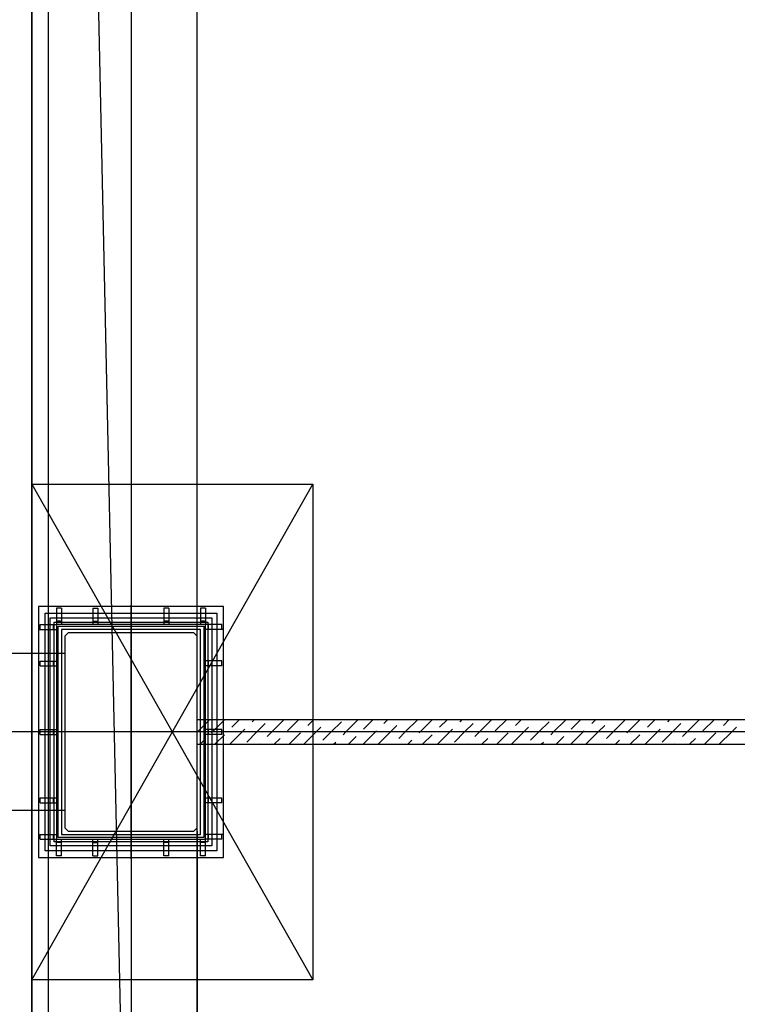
# Model space of a CAD drawing. Header units: millimetres. Extents: x 373037 to 682063, y 76092 to 274210.
# Tile 150 of 256: x 655440 to 657611, y 260608 to 263588. Entities that reach past the tile are written whole.
import ezdxf

# ---------------------------------------------------------------- set-up
doc = ezdxf.new("R2010")
doc.units = ezdxf.units.MM
doc.header["$LTSCALE"] = 100
for name, pattern in [('CK_ČERCHOVANÁ 50', [6, 3, -1.5, 0, -1.5]), ('ČERCHOVANÁ', [25.4, 12.7, -6.35, 0, -6.35]), ('ČÁRKOVANÁ01-01', [2, 1, -1])]:
    doc.linetypes.add(name, pattern=pattern)
doc.layers.add('PUDORYS', color=253, linetype='CONTINUOUS')

msp = doc.modelspace()

# ---------------------------------------------------------------- linework, layer by layer
at = {"layer": 'PUDORYS', "color": 252, "linetype": 'ČERCHOVANÁ', "ltscale": 25, "true_color": 0x939598}
for p, q in [((655776.6, 274209.6), (655776.6, 249134.9)), ((682063.2, 261432.2), (654424.2, 261432.2))]:
    msp.add_line(p, q, dxfattribs=at)
at = {"layer": 'PUDORYS', "color": 252, "linetype": 'CK_ČERCHOVANÁ 50', "ltscale": 50, "true_color": 0x939598}
for p, q in [((655476.6, 249832.2), (655476.6, 273032.2)), ((655976.6, 261732.2), (655976.6, 265932.2)), ((655976.6, 261132.2), (655976.6, 256932.2))]:
    msp.add_line(p, q, dxfattribs=at)
at = {"layer": 'PUDORYS', "color": 252, "linetype": 'ČÁRKOVANÁ01-01', "ltscale": 200, "true_color": 0x939598}
msp.add_line((655976.6, 249832.2), (655476.6, 273032.2), dxfattribs=at)
at = {"layer": 'PUDORYS', "color": 252, "ltscale": 20, "true_color": 0x939598}
for p, q in [((655976.6, 250032.2), (655976.6, 272832.2)), ((655476.6, 261669.7), (655476.6, 265994.7)), ((655476.6, 256889.7), (655476.6, 261194.7))]:
    msp.add_line(p, q, dxfattribs=at)
at = {"layer": 'PUDORYS', "color": 252, "ltscale": 5, "true_color": 0x939598}
for p, q in [((655526.6, 250082.2), (655526.6, 272782.2)), ((655516.6, 261792.2), (656036.6, 261792.2)), ((655516.6, 261072.2), (655516.6, 261792.2)), ((656036.6, 261792.2), (656036.6, 261072.2)), ((656036.6, 261072.2), (655516.6, 261072.2))]:
    msp.add_line(p, q, dxfattribs=at)
at = {"layer": 'PUDORYS', "color": 252, "linetype": 'ČERCHOVANÁ', "ltscale": 10, "true_color": 0x939598}
for p, q in [((655476.6, 260682.2), (656326.6, 262182.2)), ((655476.6, 262182.2), (656326.6, 260682.2)), ((655476.6, 262182.2), (656326.6, 262182.2)), ((655476.6, 260682.2), (655476.6, 262182.2)), ((656326.6, 262182.2), (656326.6, 260682.2)), ((656326.6, 260682.2), (655476.6, 260682.2))]:
    msp.add_line(p, q, dxfattribs=at)
at = {"layer": 'PUDORYS', "color": 252, "true_color": 0x939598}
for p, q in [((655551.6, 261807.2), (655551.6, 261757.2)), ((655566.6, 261807.2), (655551.6, 261807.2)), ((655566.6, 261807.2), (655566.6, 261757.2)), ((655661.3, 261807.2), (655661.3, 261757.2)), ((655661.3, 261807.2), (655676.3, 261807.2)), ((655676.3, 261807.2), (655676.3, 261757.2)), ((655876.3, 261807.2), (655876.3, 261757.2)), ((655891.3, 261807.2), (655876.3, 261807.2)), ((655891.3, 261807.2), (655891.3, 261757.2)), ((655986.6, 261807.2), (655986.6, 261757.2)), ((656001.6, 261807.2), (655986.6, 261807.2)), ((656001.6, 261807.2), (656001.6, 261757.2)), ((655566.6, 261767.2), (655551.6, 261767.2)), ((655661.3, 261767.2), (655676.3, 261767.2)), ((655891.3, 261767.2), (655876.3, 261767.2)), ((656001.6, 261767.2), (655986.6, 261767.2)), ((655496.3, 261742.2), (655551.6, 261742.2)), ((655501.6, 261757.2), (655551.6, 261757.2)), ((655501.6, 261742.2), (655501.6, 261757.2)), ((655541.6, 261742.2), (655541.6, 261757.2)), ((656051.6, 261757.2), (656001.6, 261757.2)), ((656056.3, 261742.2), (656001.6, 261742.2)), ((656011.6, 261742.2), (656011.6, 261757.2)), ((656051.6, 261742.2), (656051.6, 261757.2)), ((655576.6, 261669.7), (655270.6, 261669.7)), ((655501.6, 261646.8), (655551.6, 261646.8)), ((655501.6, 261631.8), (655501.6, 261646.8)), ((655541.6, 261631.8), (655541.6, 261646.8)), ((656051.6, 261647.2), (656001.6, 261647.2)), ((656011.6, 261632.2), (656011.6, 261647.2)), ((656051.6, 261632.2), (656051.6, 261647.2)), ((655501.6, 261631.8), (655551.6, 261631.8)), ((656051.6, 261632.2), (656001.6, 261632.2)), ((655976.6, 261469.7), (660114.1, 261469.7)), ((655501.6, 261439.7), (655551.6, 261439.7)), ((655501.6, 261424.7), (655501.6, 261439.7)), ((655541.6, 261424.7), (655541.6, 261439.7)), ((656051.6, 261439.7), (656001.6, 261439.7)), ((656011.6, 261424.7), (656011.6, 261439.7)), ((656051.6, 261424.7), (656051.6, 261439.7)), ((655501.6, 261424.7), (655551.6, 261424.7)), ((656051.6, 261424.7), (656001.6, 261424.7)), ((655976.6, 261394.7), (660114.1, 261394.7)), ((655501.6, 261232.5), (655551.6, 261232.5)), ((655501.6, 261217.5), (655501.6, 261232.5)), ((655541.6, 261217.5), (655541.6, 261232.5)), ((656051.6, 261232.2), (656001.6, 261232.2)), ((656011.6, 261217.2), (656011.6, 261232.2)), ((656051.6, 261217.2), (656051.6, 261232.2)), ((655576.6, 261194.7), (655270.6, 261194.7)), ((655501.6, 261217.5), (655551.6, 261217.5)), ((656051.6, 261217.2), (656001.6, 261217.2)), ((655496.3, 261122.2), (655551.6, 261122.2)), ((655501.6, 261107.2), (655501.6, 261122.2)), ((655501.6, 261107.2), (655551.6, 261107.2)), ((655541.6, 261107.2), (655541.6, 261122.2)), ((655551.6, 261057.2), (655551.6, 261107.2)), ((655566.6, 261057.2), (655566.6, 261107.2)), ((655661.3, 261057.2), (655661.3, 261107.2)), ((655676.3, 261057.2), (655676.3, 261107.2)), ((655876.3, 261057.2), (655876.3, 261107.2)), ((655891.3, 261057.2), (655891.3, 261107.2)), ((655986.6, 261057.2), (655986.6, 261107.2)), ((656056.3, 261122.2), (656001.6, 261122.2)), ((656001.6, 261057.2), (656001.6, 261107.2)), ((656051.6, 261107.2), (656001.6, 261107.2)), ((656011.6, 261107.2), (656011.6, 261122.2)), ((656051.6, 261107.2), (656051.6, 261122.2)), ((655566.6, 261097.2), (655551.6, 261097.2)), ((655661.3, 261097.2), (655676.3, 261097.2)), ((655891.3, 261097.2), (655876.3, 261097.2)), ((656001.6, 261097.2), (655986.6, 261097.2)), ((655566.6, 261057.2), (655551.6, 261057.2)), ((655661.3, 261057.2), (655676.3, 261057.2)), ((655891.3, 261057.2), (655876.3, 261057.2)), ((656001.6, 261057.2), (655986.6, 261057.2))]:
    msp.add_line(p, q, dxfattribs=at)
at = {"layer": 'PUDORYS', "color": 252, "ltscale": 100, "true_color": 0x939598}
for p, q in [((655776.6, 261048.5), (655776.6, 261815.8)), ((656131.1, 261432.2), (655363.7, 261432.2))]:
    msp.add_line(p, q, dxfattribs=at)
at = {"layer": 'PUDORYS', "color": 252, "linetype": 'Continuous', "ltscale": 5, "true_color": 0x939598}
for p, q in [((655978, 261432.2), (656014.6, 261468.8)), ((656022.9, 261432.2), (656060.4, 261469.7)), ((656081.9, 261446.3), (656105.3, 261469.7)), ((656143.6, 261463.1), (656150.2, 261469.7)), ((656226.6, 261456.3), (656240, 261469.7)), ((656250.3, 261435.1), (656284.9, 261469.7)), ((656312, 261451.9), (656329.8, 261469.7)), ((656373.8, 261468.8), (656374.7, 261469.7)), ((656382.1, 261432.2), (656413.1, 261463.1)), ((656427, 261432.2), (656464.5, 261469.7)), ((656480.4, 261440.7), (656509.4, 261469.7)), ((656542.1, 261457.5), (656554.3, 261469.7)), ((656606.6, 261432.2), (656643.2, 261468.8)), ((656651.5, 261432.2), (656689, 261469.7)), ((656710.5, 261446.3), (656733.9, 261469.7)), ((656772.3, 261463.1), (656778.8, 261469.7)), ((656831.1, 261432.2), (656868.6, 261469.7)), ((656878.9, 261435.1), (656913.5, 261469.7)), ((656940.6, 261451.9), (656958.4, 261469.7)), ((657002.4, 261468.8), (657003.3, 261469.7)), ((657010.7, 261432.2), (657041.7, 261463.1)), ((657055.6, 261432.2), (657093.1, 261469.7)), ((657109, 261440.7), (657138, 261469.7)), ((657170.8, 261457.5), (657182.9, 261469.7)), ((657235.2, 261432.2), (657271.8, 261468.8)), ((657280.1, 261432.2), (657317.6, 261469.7)), ((657339.1, 261446.3), (657362.5, 261469.7)), ((657400.9, 261463.1), (657407.4, 261469.7)), ((657459.7, 261432.2), (657497.2, 261469.7)), ((657507.5, 261435.1), (657542.1, 261469.7)), ((657569.3, 261451.9), (657587, 261469.7)), ((655976.6, 261430.8), (655978, 261432.2)), ((656020.2, 261429.5), (656022.9, 261432.2)), ((656075.2, 261394.7), (656112.7, 261432.2)), ((656112.7, 261432.2), (656121.2, 261440.7)), ((656126.8, 261401.4), (656157.6, 261432.2)), ((656157.6, 261432.2), (656182.9, 261457.5)), ((656188.6, 261418.2), (656202.5, 261432.2)), ((656202.5, 261432.2), (656226.6, 261456.3)), ((656254.8, 261394.7), (656289.6, 261429.5)), ((656299.7, 261394.7), (656337.2, 261432.2)), ((656337.2, 261432.2), (656351.3, 261446.3)), ((656356.9, 261407), (656382.1, 261432.2)), ((656418.7, 261423.9), (656427, 261432.2)), ((656479.3, 261394.7), (656516.8, 261432.2)), ((656516.8, 261432.2), (656519.7, 261435.1)), ((656525.3, 261395.8), (656561.7, 261432.2)), ((656561.7, 261432.2), (656581.4, 261451.9)), ((656587, 261412.6), (656606.6, 261432.2)), ((656648.8, 261429.5), (656651.5, 261432.2)), ((656703.8, 261394.7), (656741.3, 261432.2)), ((656741.3, 261432.2), (656749.8, 261440.7)), ((656755.4, 261401.4), (656786.2, 261432.2)), ((656786.2, 261432.2), (656811.6, 261457.5)), ((656817.2, 261418.2), (656831.1, 261432.2)), ((656883.4, 261394.7), (656918.2, 261429.5)), ((656928.3, 261394.7), (656965.8, 261432.2)), ((656965.8, 261432.2), (656979.9, 261446.3)), ((656985.5, 261407), (657010.7, 261432.2)), ((657047.3, 261423.9), (657055.6, 261432.2)), ((657107.9, 261394.7), (657145.4, 261432.2)), ((657145.4, 261432.2), (657148.3, 261435.1)), ((657153.9, 261395.8), (657190.3, 261432.2)), ((657190.3, 261432.2), (657210.1, 261451.9)), ((657215.7, 261412.6), (657235.2, 261432.2)), ((657277.4, 261429.5), (657280.1, 261432.2)), ((657332.4, 261394.7), (657369.9, 261432.2)), ((657369.9, 261432.2), (657378.4, 261440.7)), ((657384, 261401.4), (657414.8, 261432.2)), ((657414.8, 261432.2), (657440.2, 261457.5)), ((657445.8, 261418.2), (657459.7, 261432.2)), ((657512, 261394.7), (657546.8, 261429.5)), ((657556.9, 261394.7), (657594.4, 261432.2)), ((657594.4, 261432.2), (657608.6, 261446.3)), ((655985.4, 261394.7), (655997.7, 261407)), ((656030.3, 261394.7), (656059.5, 261423.9)), ((656209.9, 261394.7), (656226.6, 261411.4)), ((656226.6, 261411.4), (656227.8, 261412.6)), ((656389.5, 261394.7), (656396.2, 261401.4)), ((656434.4, 261394.7), (656458, 261418.2)), ((656614, 261394.7), (656626.3, 261407)), ((656658.9, 261394.7), (656688.1, 261423.9)), ((656838.5, 261394.7), (656856.5, 261412.6)), ((657018.1, 261394.7), (657024.8, 261401.4)), ((657063, 261394.7), (657086.6, 261418.2)), ((657242.6, 261394.7), (657255, 261407)), ((657287.5, 261394.7), (657316.7, 261423.9)), ((657467.1, 261394.7), (657485.1, 261412.6)), ((656165, 261394.7), (656166.1, 261395.8)), ((656793.6, 261394.7), (656794.7, 261395.8)), ((657422.2, 261394.7), (657423.3, 261395.8))]:
    msp.add_line(p, q, dxfattribs=at)
at = {"layer": 'PUDORYS', "color": 252, "ltscale": 5, "true_color": 0x939598}
for points in [[(655476.6, 250032.2), (681176.6, 250032.2), (681176.6, 272832.2), (655476.6, 272832.2)], [(655531.6, 261777.2), (656021.6, 261777.2), (656021.6, 261087.2), (655531.6, 261087.2)], [(655544.1, 261764.7), (656009.1, 261764.7), (656009.1, 261099.7), (655544.1, 261099.7)], [(655556.6, 261752.2), (655996.6, 261752.2), (655996.6, 261112.2), (655556.6, 261112.2)]]:
    msp.add_lwpolyline(points, close=True, dxfattribs=at)
at = {"layer": 'PUDORYS', "color": 252, "true_color": 0x939598}
for points in [[(681176.6, 250032.2), (655476.6, 250032.2), (655476.6, 272832.2), (681176.6, 272832.2)], [(655496.3, 261812.2), (655496.3, 261052.2), (656056.3, 261052.2), (656056.3, 261812.2)], [(655551.6, 261757.2), (655551.6, 261107.2), (656001.6, 261107.2), (656001.6, 261757.2)], [(655566.6, 261742.2), (655566.6, 261122.2), (655986.6, 261122.2), (655986.6, 261742.2)]]:
    msp.add_lwpolyline(points, close=True, dxfattribs=at)
at = {"layer": 'PUDORYS', "color": 252, "ltscale": 100, "true_color": 0x939598}
msp.add_lwpolyline([(655576.6, 261722.2), (655576.6, 261142.2), (655586.6, 261132.2), (655966.6, 261132.2), (655976.6, 261142.2), (655976.6, 261722.2), (655966.6, 261732.2), (655586.6, 261732.2)], close=True, dxfattribs=at)

doc.saveas('drawing.dxf')
